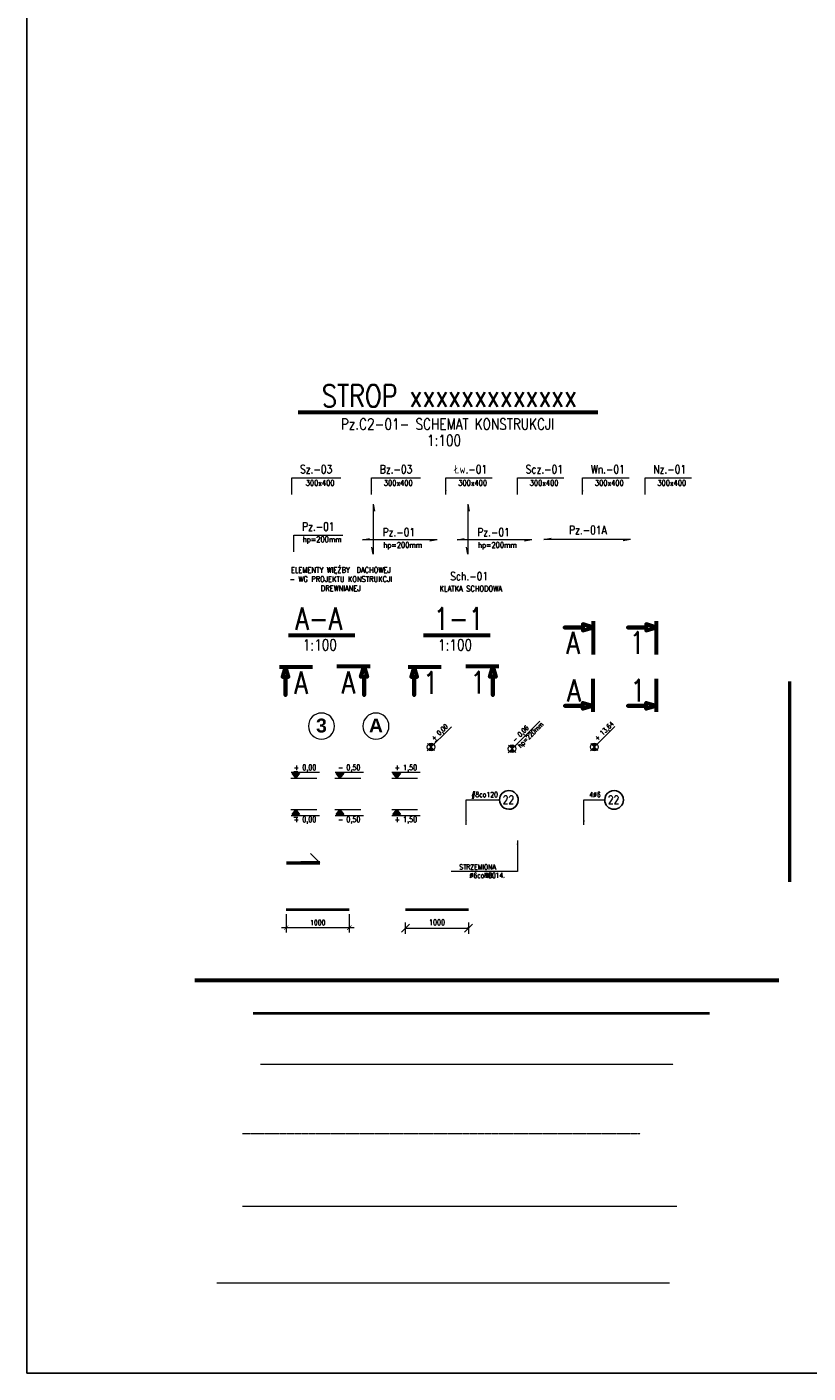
# Model space of a CAD drawing. Extents: x -29285 to 83599, y 0 to 75879.
# Tile 18 of 20: x 28900 to 41273, y 33210 to 54544. Entities that reach past the tile are written whole.
import ezdxf
from ezdxf.enums import TextEntityAlignment as Align

# ---------------------------------------------------------------- set-up
doc = ezdxf.new("R2010")
doc.units = 0
doc.header["$LTSCALE"] = 10
doc.header["$MEASUREMENT"] = 0
doc.linetypes.add('DASHDOT', pattern=[1, 0.5, -0.25, 0, -0.25])
doc.linetypes.add('HIDDEN', pattern=[0.375, 0.25, -0.125])
for name, color, linetype, lineweight in [('P-Linia1', 3, 'Continuous', 40), ('P-Linia2', 2, 'Continuous', 25), ('P-Linia3', 6, 'Continuous', 60), ('P-Linia4', 253, 'Continuous', 5), ('P-Linia5', 4, 'Continuous', 60), ('P-Opis', 1, 'Continuous', 18), ('P-Osie', 1, 'DASHDOT', 18), ('P-Przerywana', 13, 'HIDDEN', 9), ('P-Szraf', 251, 'Continuous', 5), ('P-Wymiar', 254, 'Continuous', 9), ('P-Zbrojenie', 4, 'Continuous', 50)]:
    doc.layers.add(name, color=color, linetype=linetype, lineweight=lineweight)
doc.styles.add('CDMSTYLE', font='simplex.shx', dxfattribs={"width": 0.8})
doc.styles.add('ROMANS', font='romans.shx', dxfattribs={"width": 0.7})
doc.styles.add('SIMPLEX', font='simplex.shx', dxfattribs={"width": 0.8})
doc.styles.add('STYLE10', font='arialbd.ttf')
doc.dimstyles.new('A50', dxfattribs={"dimscale": 50, "dimtxt": 1.75, "dimasz": 0.1, "dimexe": 0, "dimexo": 0, "dimgap": 1, "dimtad": 1, "dimdec": 4, "dimrnd": 0.1, "dimdsep": 46, "dimtxsty": 'ROMANS', "dimblk": '[[[[[[[[', "dimcen": 2, "dimdle": 2, "dimse1": 1, "dimse2": 1, "dimclrd": 256, "dimclrt": 1, "dimadec": 0, "dimazin": 0, "dimtfac": 1, "dimtdec": 4, "dimtix": 1, "dimtmove": 2, "dimatfit": 3, "dimldrblk": '[[[[[[[[', "dimfxl": 1, "dimtvp": 0.6, "dimtolj": 1, "dimlwd": -1, "dimarcsym": 0})
doc.dimstyles.new('C_1_50', dxfattribs={"dimscale": 0.1, "dimtxt": 800, "dimasz": 700, "dimexe": 750, "dimexo": 750, "dimgap": 400, "dimtad": 1, "dimdec": 1, "dimrnd": 1, "dimzin": 9, "dimtxsty": 'CDMSTYLE', "dimblk": 'ARCHTICK', "dimcen": 700, "dimdle": 750, "dimclrd": 256, "dimclre": 256, "dimclrt": 1, "dimadec": 1, "dimazin": 2, "dimtfac": 1, "dimtdec": 1, "dimtix": 1, "dimtmove": 2, "dimatfit": 3, "dimfxl": 1500, "dimtvp": 1, "dimtolj": 1, "dimtzin": 0, "dimlwd": -1, "dimlwe": -1, "dimarcsym": 0})

# ---------------------------------------------------------------- blocks, each defined once
blk = doc.blocks.new('_ArchTick')
at = {"color": 0, "linetype": 'ByBlock', "const_width": 0.15}
blk.add_lwpolyline([(-0.5, -0.5), (0.5, 0.5)], dxfattribs=at)
blk = doc.blocks.new('POZ')
at = {"layer": 'P-Linia4', "lineweight": 25}
blk.add_hatch(color=1, dxfattribs=at).paths.add_polyline_path([(-10585, -30733), (-10720, -30733), (-10652, -30824)])
for p, q in [((-10720, -30733), (-10652, -30824)), ((-10720, -30733), (-10585, -30733)), ((-10652, -30824), (-10585, -30733)), ((-10652, -30824), (-10652, -30824))]:
    blk.add_line(p, q, dxfattribs=at)
blk = doc.blocks.new('[[[[[[[[')
at = {"layer": 'P-Wymiar'}
for p, q in [((-12.7, -12.7), (12.7, 12.7)), ((0, 0), (-4.6, 0)), ((0, 18), (0, -18))]:
    blk.add_line(p, q, dxfattribs=at)
blk = doc.blocks.new('*D176')
at = {"layer": 'Defpoints', "color": 0, "transparency": 16777216}
for p in [(34896, 40557), (35896, 40557), (35896, 40261)]:
    blk.add_point(p, dxfattribs=at)
at = {"layer": 'P-Wymiar', "transparency": 16777216}
blk.add_line((34901, 40261), (35891, 40261), dxfattribs=at)
at = {"layer": 'P-Wymiar', "transparency": 16777216, "xscale": 5, "yscale": 5, "zscale": 5, "rotation": 180}
blk.add_blockref('[[[[[[[[', (34896, 40261), dxfattribs=at)
at = {"layer": 'P-Wymiar', "transparency": 16777216, "xscale": 5, "yscale": 5, "zscale": 5}
blk.add_blockref('[[[[[[[[', (35896, 40261), dxfattribs=at)
at = {"layer": 'P-Wymiar', "color": 1, "transparency": 16777216, "insert": (35396, 40354), "char_height": 87.5, "attachment_point": 5, "style": 'ROMANS'}
blk.add_mtext('\\A1;1000', dxfattribs=at)
blk = doc.blocks.new('*D177')
at = {"layer": 'Defpoints', "color": 0, "transparency": 16777216}
for p in [(33007, 40557), (34007, 40557), (34007, 40270)]:
    blk.add_point(p, dxfattribs=at)
at = {"layer": 'P-Wymiar', "transparency": 16777216}
for p, q in [((33007, 40482), (33007, 40195)), ((34007, 40482), (34007, 40195)), ((32932, 40270), (34082, 40270))]:
    blk.add_line(p, q, dxfattribs=at)
at = {"layer": 'P-Wymiar', "transparency": 16777216, "xscale": 70, "yscale": 70, "zscale": 70, "rotation": 180}
blk.add_blockref('_ArchTick', (33007, 40270), dxfattribs=at)
at = {"layer": 'P-Wymiar', "transparency": 16777216, "xscale": 70, "yscale": 70, "zscale": 70}
blk.add_blockref('_ArchTick', (34007, 40270), dxfattribs=at)
at = {"layer": 'P-Wymiar', "color": 1, "transparency": 16777216, "insert": (33507, 40350), "char_height": 80, "attachment_point": 5, "style": 'CDMSTYLE'}
blk.add_mtext('\\A1;1000', dxfattribs=at)

msp = doc.modelspace()

# ---------------------------------------------------------------- hatches: boundary and pattern name
at = {"layer": 'P-Linia4'}
h = msp.add_hatch(color=1, dxfattribs=at)
h.paths.add_polyline_path([(36543.01105, 43146.52543), (36585.81918, 43103.7173), (36628.62731, 43146.52543, 0.4142135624)])
h.paths.add_polyline_path([(36585.81918, 43103.7173), (36543.01105, 43060.90917, 0.4142135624), (36628.62731, 43060.90917)])
at = {"layer": 'P-Opis'}
h = msp.add_hatch(color=256, dxfattribs=at)
h.paths.add_polyline_path([(35258.63975, 43174.07167), (35301.44788, 43131.26353), (35344.25602, 43174.07167, 0.4142135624)])
h.paths.add_polyline_path([(35301.44788, 43131.26353), (35258.63975, 43088.4554, 0.4142135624), (35344.25602, 43088.4554)])
h = msp.add_hatch(color=256, dxfattribs=at)
h.paths.add_polyline_path([(37845.57004, 43175.06144), (37888.37817, 43132.25331), (37931.1863, 43175.06144, 0.4142135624)])
h.paths.add_polyline_path([(37888.37817, 43132.25331), (37845.57004, 43089.44518, 0.4142135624), (37931.1863, 43089.44518)])

# ---------------------------------------------------------------- linework, layer by layer
for p, q in [((28900.37442, 33210.17679), (28900.37442, 75878.71132)), ((53646.34407, 33210.17679), (28900.37442, 33210.17679))]:
    msp.add_line(p, q)
at = {"layer": 'P-Linia1'}
for p, q in [((33007.03554, 40557.39268), (34007.03554, 40557.39268)), ((34896.12009, 40557.39268), (35896.12009, 40557.39268)), ((32486.02091, 38915.95783), (39713.31066, 38915.95783))]:
    msp.add_line(p, q, dxfattribs=at)
at = {"layer": 'P-Linia2', "color": 2}
for points in [[(36385.92696, 42294.52253, -1), (36683.25354, 42292.44227, -1)], [(38051.87462, 42294.52253, -1), (38349.20119, 42292.44227, -1)]]:
    msp.add_lwpolyline(points, format="xyb", close=True, dxfattribs=at)
at = {"layer": 'P-Linia3', "color": 6, "linetype": 'Continuous'}
for p, q in [((33198.87981, 48441.19535), (37944.67679, 48441.19535)), ((33042.80372, 44902.25793), (34095.52699, 44902.25793)), ((35184.32199, 44902.25793), (36237.04526, 44902.25793))]:
    msp.add_line(p, q, dxfattribs=at)
at = {"layer": 'P-Linia3', "color": 6, "flags": 128}
for points in [[(37867.8396, 45125.78779), (37867.8396, 45028.58779), (37705.8396, 45077.18779), (37705.8396, 45028.58779), (37416.24363, 45028.58779), (37705.8396, 45028.58779), (37705.8396, 44979.98779), (37867.8396, 45028.58779), (37867.8396, 44599.8774)], [(38868.32996, 45125.78779), (38868.32996, 45028.58779), (38706.32996, 45077.18779), (38706.32996, 45028.58779), (38416.73399, 45028.58779), (38706.32996, 45028.58779), (38706.32996, 44979.98779), (38868.32996, 45028.58779), (38868.32996, 44599.8774)], [(32898.49547, 44404.18923), (32995.69547, 44404.18923), (32947.09547, 44242.18923), (32995.69547, 44242.18923), (32995.69547, 43952.59326), (32995.69547, 44242.18923), (33044.29547, 44242.18923), (32995.69547, 44404.18923), (33424.40586, 44404.18923)], [(34336.75743, 44406.38634), (34239.55743, 44406.38634), (34288.15743, 44244.38634), (34239.55743, 44244.38634), (34239.55743, 43954.79036), (34239.55743, 44244.38634), (34190.95743, 44244.38634), (34239.55743, 44406.38634), (33810.84704, 44406.38634)], [(34938.13419, 44404.18923), (35035.33419, 44404.18923), (34986.73419, 44242.18923), (35035.33419, 44242.18923), (35035.33419, 43952.59326), (35035.33419, 44242.18923), (35083.93419, 44242.18923), (35035.33419, 44404.18923), (35464.04458, 44404.18923)], [(36376.39615, 44406.38634), (36279.19615, 44406.38634), (36327.79615, 44244.38634), (36279.19615, 44244.38634), (36279.19615, 43954.79036), (36279.19615, 44244.38634), (36230.59615, 44244.38634), (36279.19615, 44406.38634), (35850.48576, 44406.38634)], [(37870.03671, 43687.52583), (37870.03671, 43784.72583), (37708.03671, 43736.12583), (37708.03671, 43784.72583), (37418.44074, 43784.72583), (37708.03671, 43784.72583), (37708.03671, 43833.32583), (37870.03671, 43784.72583), (37870.03671, 44213.43622)], [(38870.52707, 43687.52583), (38870.52707, 43784.72583), (38708.52707, 43736.12583), (38708.52707, 43784.72583), (38418.93109, 43784.72583), (38708.52707, 43784.72583), (38708.52707, 43833.32583), (38870.52707, 43784.72583), (38870.52707, 44213.43622)]]:
    msp.add_lwpolyline(points, dxfattribs=at)
at = {"layer": 'P-Linia4'}
for p, q in [((34384.75061, 46983.00448), (34384.75061, 46187.10086)), ((34384.75061, 46983.00448), (34406.85947, 46870.32778)), ((35884.28837, 46983.00448), (35884.28837, 46187.10086)), ((35884.28837, 46983.00448), (35906.39722, 46870.32778)), ((34213.98253, 46416.76608), (34326.65923, 46438.87493)), ((35395.89628, 46416.76608), (34213.98253, 46416.76608)), ((34384.75061, 46187.10086), (34362.64176, 46299.77756)), ((35395.89628, 46416.76608), (35283.21958, 46394.65722)), ((35713.52028, 46416.76608), (35826.19698, 46438.87493)), ((36895.43403, 46416.76608), (35713.52028, 46416.76608)), ((35884.28837, 46187.10086), (35862.17951, 46299.77756)), ((36895.43403, 46416.76608), (36782.75733, 46394.65722)), ((37089.89073, 46420.33993), (37202.56743, 46442.44879)), ((38458.72661, 46420.33993), (37089.89073, 46420.33993)), ((38458.72661, 46420.33993), (38346.04991, 46398.23108)), ((36524.60314, 43042.50125), (37024.50035, 43542.39846)), ((35240.23184, 43070.04749), (35624.85401, 43454.66966)), ((37827.16212, 43071.03727), (38211.78429, 43455.65943)), ((35244.86821, 43187.84321), (35358.02756, 43074.68386)), ((36529.23951, 43160.29697), (36642.39886, 43047.13763)), ((37831.7985, 43188.83298), (37944.95784, 43075.67364)), ((33083.96842, 42735.9494), (33533.67083, 42735.9494)), ((33783.20374, 42735.9494), (34232.90615, 42735.9494)), ((34681.80067, 42735.9494), (35131.50307, 42735.9494)), ((33080.75614, 42640.19141), (33490.49661, 42640.19141)), ((33779.99146, 42640.19141), (34189.73193, 42640.19141)), ((34678.58839, 42640.19141), (35088.32886, 42640.19141)), ((33080.75614, 42142.69715), (33490.49661, 42142.69715)), ((33083.96842, 42046.93916), (33533.67083, 42046.93916)), ((33779.99146, 42142.69715), (34189.73193, 42142.69715)), ((33783.20374, 42046.93916), (34232.90615, 42046.93916)), ((34678.58839, 42142.69715), (35088.32886, 42142.69715)), ((34681.80067, 42046.93916), (35131.50307, 42046.93916))]:
    msp.add_line(p, q, dxfattribs=at)
at = {"layer": 'P-Linia4', "color": 2}
msp.add_line((33389.93384, 41445.59366), (33539.93384, 41295.59366), dxfattribs=at)
at = {"layer": 'P-Linia4', "ltscale": 0.05}
for points in [[(33772.22442, 43464.14302, 1), (33359.26074, 43464.14302, 1)], [(34635.1881, 43464.14302, 1), (34222.22441, 43464.14302, 1)]]:
    msp.add_lwpolyline(points, format="xyb", close=True, dxfattribs=at)
at = {"layer": 'P-Linia4'}
for centre in [(35301.44788, 43131.26353), (36585.81918, 43103.7173), (37888.37817, 43132.25331)]:
    msp.add_circle(centre, 60.53984, dxfattribs=at)
at = {"layer": 'P-Linia5'}
msp.add_line((31560.92801, 39435.89737), (40811.85887, 39435.89737), dxfattribs=at)
at = {"layer": 'P-Opis'}
for p, q in [((35368.11792, 43215.15966), (35399.39776, 43248.10081)), ((33127.64991, 42744.74767), (33188.86746, 42744.74767)), ((33127.64991, 42023.00827), (33188.86746, 42023.00827))]:
    msp.add_line(p, q, dxfattribs=at)
at = {"layer": 'P-Osie'}
msp.add_line((32312.56597, 37009.51285), (38614.76281, 37009.51285), dxfattribs=at)
at = {"layer": 'P-Przerywana'}
msp.add_line((32601.65766, 38107.16299), (39135.12764, 38107.16299), dxfattribs=at)
at = {"layer": 'P-Szraf'}
msp.add_line((32312.56597, 35854.09182), (39192.94583, 35854.09182), dxfattribs=at)
at = {"layer": 'P-Wymiar'}
msp.add_line((31907.83789, 34640.89956), (39077.30944, 34640.89956), dxfattribs=at)
at = {"layer": 'P-Zbrojenie'}
for p, q in [((40985.31381, 40995.71582), (40985.31381, 44173.12395)), ((33014.45656, 41295.59366), (33539.93384, 41295.59366)), ((33539.93384, 41295.59366), (33239.93384, 41295.59366)), ((33539.93384, 41295.59366), (33364.93384, 41295.59366)), ((33539.93384, 41295.59366), (33389.93384, 41295.59366))]:
    msp.add_line(p, q, dxfattribs=at)

# ---------------------------------------------------------------- block references
at = {"layer": 'P-Linia4', "lineweight": 25, "xscale": 0.8775000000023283, "yscale": 0.8775000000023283, "zscale": 0.8775000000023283}
for p in [(42506.7612, 69688.15348), (43205.99652, 69688.15348), (44104.59344, 69688.15348)]:
    msp.add_blockref('POZ', p, dxfattribs=at)
at = {"layer": 'P-Linia4', "lineweight": 25, "xscale": -0.8775000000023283, "yscale": 0.8775000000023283, "zscale": 0.8775, "rotation": 180}
for p in [(42506.7612, 15094.73508), (43205.99652, 15094.73508), (44104.59344, 15094.73508)]:
    msp.add_blockref('POZ', p, dxfattribs=at)

# ---------------------------------------------------------------- texts
at = {"layer": 'P-Linia1', "color": 3, "linetype": 'Continuous', "insert": (35562.31569, 48249.79607), "char_height": 175, "width": 10389.9206588, "attachment_point": 5, "style": 'SIMPLEX'}
msp.add_mtext('Pz.C2-01- SCHEMAT KONSTRUKCJI', dxfattribs=at)
at = {"layer": 'P-Linia1', "color": 3, "linetype": 'Continuous', "char_height": 175, "attachment_point": 1, "style": 'SIMPLEX'}
for insert in [(35237.39449, 48079.99014), (33270.23109, 44838.54174), (35411.74937, 44838.54174)]:
    msp.add_mtext('1:100', dxfattribs=dict(at, insert=insert))
at = {"layer": 'P-Linia1', "color": 3, "char_height": 131.25, "attachment_point": 4, "style": 'CDMSTYLE'}
for s, insert in [('{\\Fsimplex.shx|c238;S}z.-03', (33227.42547, 47534.53059)), ('{\\Fsimplex.shx|c238;B}z.-03', (34490.63809, 47534.53059)), ('{\\Fsimplex.shx|c238;Łw}.-0{\\Fsimplex.shx|c238;1}', (35669.41576, 47534.53059)), ('{\\Fsimplex.shx|c238;Scz}.-0{\\Fsimplex.shx|c238;1}', (36800.68493, 47534.53059)), ('{\\Fsimplex.shx|c238;Wn}.-0{\\Fsimplex.shx|c238;1}', (37834.66337, 47534.53059)), ('{\\Fsimplex.shx|c238;Nz}.-0{\\Fsimplex.shx|c238;1}', (38823.68625, 47534.53059)), ('{\\Fsimplex.shx|c238;Pz.-01}', (33259.50906, 46626.30875)), ('{\\Fsimplex.shx|c238;Pz.-01}', (34535.55155, 46536.94655)), ('{\\Fsimplex.shx|c238;Pz.-01}', (36035.0893, 46536.94655)), ('Pz.-01A', (37488.91997, 46570.97855)), ('{\\Fsimplex.shx|c238;Sch.-01}', (35605.09425, 45839.52728))]:
    msp.add_mtext(s, dxfattribs=dict(at, insert=insert))
at = {"layer": 'P-Linia3', "color": 6, "style": 'SIMPLEX', "width": 0.8}
for s, p in [('A', (37443.93241, 44784.78618)), ('1', (38444.42277, 44784.78618)), ('A', (33135.98054, 44151.96152)), ('A', (33885.93902, 44154.15863)), ('1', (35175.61926, 44151.96152)), ('1', (35925.57774, 44154.15863)), ('A', (37458.40337, 44029.18588)), ('1', (38458.89372, 44029.18588))]:
    msp.add_text(s, height=350, dxfattribs=at).set_placement(p, align=Align.MIDDLE_LEFT)
at = {"layer": 'P-Linia3', "color": 6, "linetype": 'Continuous', "char_height": 350, "style": 'SIMPLEX'}
for s, insert, attachment_point in [('STROP {\\Fsimplex.shx|c238;xxxxxxxxxxxxx}', (35593.63794, 48696.65842), 5), ('A-A', (33151.588, 45166.69352), 4), ('{\\Fsimplex.shx|c238;1}-{\\Fsimplex.shx|c238;1}', (35344.44494, 45166.69352), 4)]:
    msp.add_mtext(s, dxfattribs=dict(at, insert=insert, attachment_point=attachment_point))
at = {"layer": 'P-Linia4', "color": 1, "lineweight": 25, "char_height": 87.75, "attachment_point": 4, "style": 'SIMPLEX'}
for s, insert in [('{\\Fsimplex.shx|c238;+} {\\Fsimplex.shx|c238;0,00}', (33127.64991, 42794.38737)), ('{\\Fsimplex.shx|c238;+} {\\Fsimplex.shx|c238;1,50}', (34725.48216, 42794.38737)), ('- 0,{\\Fsimplex.shx|c238;50}', (33826.88523, 42794.38737)), ('{\\Fsimplex.shx|c238;+} {\\Fsimplex.shx|c238;0,00}', (33127.64991, 41973.36857)), ('- 0,{\\Fsimplex.shx|c238;50}', (33826.88523, 41973.36857)), ('{\\Fsimplex.shx|c238;+} {\\Fsimplex.shx|c238;1,50}', (34725.48216, 41973.36857))]:
    msp.add_mtext(s, dxfattribs=dict(at, insert=insert))
at = {"layer": 'P-Linia5', "insert": (36474.0207, 41058.57739), "char_height": 80, "width": 1825.6882908, "attachment_point": 9, "style": 'CDMSTYLE'}
msp.add_mtext('{\\Fsimplex.shx|c238;NR 14.}', dxfattribs=at)
at = {"layer": 'P-Opis', "linetype": 'Continuous', "ltscale": 0.05, "style": 'STYLE10'}
for s, p in [('3', (33565.74258, 43472.71444)), ('A', (34428.70626, 43472.71444))]:
    msp.add_text(s, height=220, dxfattribs=at).set_placement(p, align=Align.MIDDLE_CENTER)
at = {"layer": 'P-Opis', "char_height": 131.25, "attachment_point": 5, "style": 'CDMSTYLE'}
for s, insert in [('{\\Fsimplex.shx|c238;\\H0.6667x;\\C1;300x400}', (33544.29416, 47317.52445)), ('{\\Fsimplex.shx|c238;\\H0.6667x;\\C1;300x400}', (34781.83378, 47317.52445)), ('{\\Fsimplex.shx|c238;\\H0.6667x;\\C1;300x400}', (35960.61145, 47317.52445)), ('{\\Fsimplex.shx|c238;\\H0.6667x;\\C1;300x400}', (37091.88062, 47317.52445)), ('{\\Fsimplex.shx|c238;\\H0.6667x;\\C1;300x400}', (38125.85906, 47317.52445)), ('{\\Fsimplex.shx|c238;\\H0.6667x;\\C1;300x400}', (39114.88194, 47317.52445)), ('{\\Fsimplex.shx|c238;\\H0.6667x;\\C1;hp=200mm}', (33576.37774, 46409.30261)), ('{\\Fsimplex.shx|c238;\\H0.6667x;\\C1;hp=200mm}', (34852.42024, 46319.94041)), ('{\\Fsimplex.shx|c238;\\H0.6667x;\\C1;hp=200mm}', (36351.95799, 46319.94041)), ('{\\C7;22}', (36527.03918, 42296.35097)), ('{\\C7;22}', (38192.98684, 42296.35097))]:
    msp.add_mtext(s, dxfattribs=dict(at, insert=insert))
at = {"layer": 'P-Opis', "color": 1, "char_height": 87.5, "attachment_point": 2, "style": 'CDMSTYLE'}
for s, insert in [('ELEMENTY{\\Fsimplex.shx|c238; WIĘŹBY } DACHOWEJ\\P- WG PROJEKTU KONSTRUKCJI\\PDREWNIANEJ', (33872.1762, 45982.65612)), ('{\\Fsimplex.shx|c238;KLATKA SCHODOWA}', (35930.22648, 45686.90011))]:
    msp.add_mtext(s, dxfattribs=dict(at, insert=insert))
at = {"layer": 'P-Opis', "color": 1, "char_height": 75, "attachment_point": 4, "rotation": 45, "style": 'SIMPLEX'}
for s, insert in [('- 0,06\\Php=220mm', (36657.29716, 43175.19527)), ('+ {\\Fsimplex.shx|c238;0,00}', (35332.15026, 43243.51711)), ('+ 13,64', (37919.08054, 43244.50689))]:
    msp.add_mtext(s, dxfattribs=dict(at, insert=insert))
at = {"layer": 'P-Opis', "color": 1, "char_height": 80, "width": 1825.6882908, "style": 'CDMSTYLE'}
for s, insert, attachment_point in [('#8co120', (35940.32467, 42418.39016), 1), ('{\\Fsimplex.shx|c238;4%%C6}', (37806.6141, 42418.39016), 1), ('STRZEMIONA\\P%%C6co100{\\Fsimplex.shx|c238;    } ', (36328.07527, 41056.95438), 9)]:
    msp.add_mtext(s, dxfattribs=dict(at, insert=insert, attachment_point=attachment_point))

# ---------------------------------------------------------------- dimensions: what is measured, and where the dimension line sits
at = {"layer": 'P-Wymiar'}
for base, p1, p2, dimstyle, picture, middle in [((34007.03554, 40269.56231), (33007.03554, 40557.39268), (34007.03554, 40557.39268), 'C_1_50', '*D177', (33507.03554, 40349.56231)), ((35896.12009, 40260.50316), (34896.12009, 40557.39268), (35896.12009, 40557.39268), 'A50', '*D176', (35396.12009, 40354.25316))]:
    dim = msp.add_linear_dim(base=base, p1=p1, p2=p2, dimstyle=dimstyle, dxfattribs=at)
    dim.commit()
    dim.dimension.update_dxf_attribs({"geometry": picture, "text_midpoint": middle})

# ---------------------------------------------------------------- leaders
for points in [[(33095.13023, 47132.21608), (33095.13023, 47400.14256), (33869.99601, 47400.14256)], [(34358.34285, 47132.21608), (34358.34285, 47400.14256), (35133.97951, 47400.14256)], [(35537.12052, 47132.21608), (35537.12052, 47400.14256), (36271.92392, 47400.14256)], [(36668.38969, 47132.21608), (36668.38969, 47400.14256), (37403.19309, 47400.14256)], [(37702.36814, 47132.21608), (37702.36814, 47400.14256), (38437.17153, 47400.14256)], [(38691.39101, 47132.21608), (38691.39101, 47400.14256), (39426.19441, 47400.14256)], [(33127.21382, 46223.99423), (33127.21382, 46491.92071), (33902.0796, 46491.92071)], [(35857.78312, 41899.36066), (35857.78312, 42294.52253), (36385.92696, 42294.52253)], [(37724.07255, 41899.36066), (37724.07255, 42294.52253), (38051.87462, 42294.52253)], [(36668.57414, 41652.06924), (36668.57414, 41159.86788), (35621.18823, 41159.86788)]]:
    msp.add_leader(points, dimstyle='C_1_50', dxfattribs=at)

doc.saveas('drawing.dxf')
